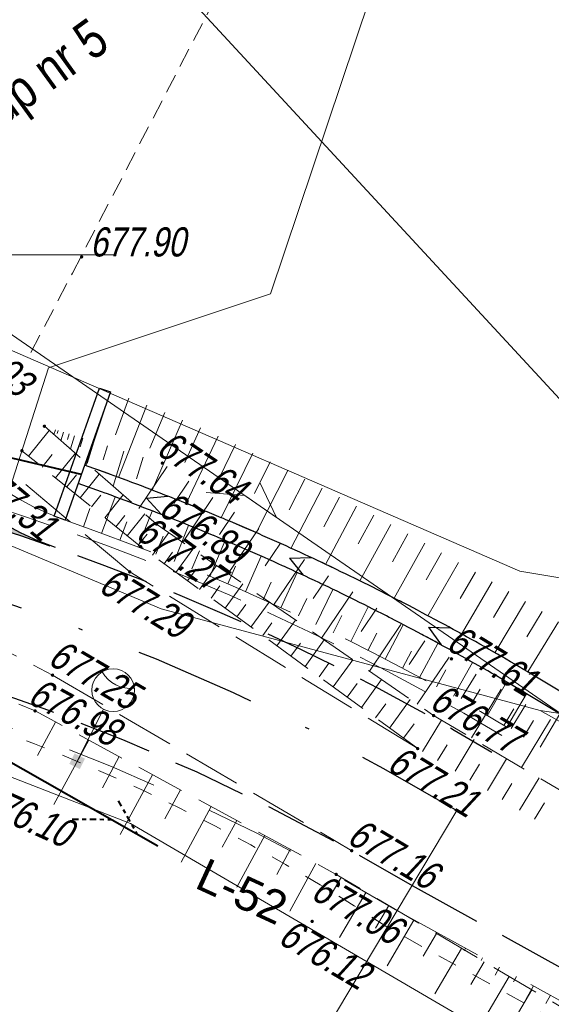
# Model space of a CAD drawing. Header units: metres. Extents: x 7168 to 12828, y 1523 to 3619.
# Tile 45 of 133: x 8765 to 8778, y 3457 to 3483. Entities that reach past the tile are written whole.
import ezdxf
from ezdxf.enums import TextEntityAlignment as Align

# ---------------------------------------------------------------- set-up
doc = ezdxf.new("R2010")
doc.units = ezdxf.units.M
for name, pattern in [('( Dashed )', [0.75, 0.5, -0.25]), ('0.5_0.5', [1, 0.5, -0.5]), ('2', [0.9, 0.6, -0.3]), ('BUBZ01-500', [1.75, 1.25, -0.5]), ('DGN Style 2', [3.921133, 2.35268, -1.568453]), ('DGN Style 3', [2.649063, 1.892188, -0.756875]), ('DGN Style 4', [6.277735, 3.136907, -1.568453, 0.003921, -1.568453]), ('KTJZ01-500', [2, 1.5, -0.5])]:
    doc.linetypes.add(name, pattern=pattern)
for name, color, linetype, lineweight in [('1_opis remont rowy', 5, 'Continuous', 0), ('1_trasa', 1, 'DGN Style 4', 30), ('1_trasa opis', 1, 'Continuous', 0), ('219-działka ewidencyjna', 7, 'Continuous', 0), ('2_krawedz jezdni', 7, 'DGN Style 3', 30), ('2_krawedz pobocza', 7, 'DGN Style 2', 13), ('2_krawedz skarpy', 7, 'Continuous', 13), ('3_jezdnia hatch', 8, 'Continuous', 0), ('4_korytka sciekowe', 5, 'Continuous', 13), ('4_przepusty', 5, 'DGN Style 2', 30), ('8_kanał technologiczny', 30, 'Continuous', 40), ('_0', 7, 'Continuous', 0), ('Barcice_PZT telekom ver 1 - telekom', 30, '2', 40), ('BUBZ01', 4, 'Continuous', 0), ('BUBZ01_1', 4, 'Continuous', 0), ('Kabel nn oświetleniowy', 1, 'DGN Style 2', 13), ('KTJZ01', 98, 'Continuous', 0), ('Latarnia drogowa 1', 1, 'Continuous', 13), ('Opisy', 1, 'Continuous', 0), ('RTPW02', 98, 'Continuous', 0), ('SUTP_B - Przewód telekomunikacyjny napowietrzny', 7, 'Continuous', 0), ('telekom', 30, '2', 40), ('Wstawianie ramki sekcyjnej z opisem', 250, 'Continuous', 0)]:
    doc.layers.add(name, color=color, linetype=linetype, lineweight=lineweight)
doc.layers.add('4_deszczowa', color=7, linetype='Continuous', lineweight=30, true_color=0x00a5a5)
doc.styles.add('1 500_1', font='arial.ttf', dxfattribs={"width": 0.8, "height": 1})
doc.styles.add('Opis elektryczny', font='arial.ttf', dxfattribs={"height": 0.85})
doc.styles.get("Standard").update_dxf_attribs({"font": 'arial.ttf'})
doc.styles.add('Style-simplex', font='simplex.shx')

# ---------------------------------------------------------------- blocks, each defined once
blk = doc.blocks.new('RTPW02_1')
at = {"layer": 'RTPW02', "linetype": 'Continuous'}
h = blk.add_hatch(color=256, dxfattribs=at)
edge = h.paths.add_edge_path()
edge.add_arc((0, 0), 0.0045, 0, 360)
blk = doc.blocks.new('LO15')
at = {"layer": 'Latarnia drogowa 1'}
blk.add_line((0, 0), (1.5, 0), dxfattribs=at)
blk.add_circle((2.050888, 0), 0.550888, dxfattribs=at)
at = {"layer": 'Latarnia drogowa 1', "extrusion": (0, 0, -1)}
blk.add_arc((-3.020929, 0), 0.820233, 325.416533, 34.583463, dxfattribs=at)
at = {"layer": 'Latarnia drogowa 1'}
blk.add_solid([(0.150415, 0.150412), (0.150415, -0.149588), (-0.149585, 0.150412), (-0.149585, -0.149588)], dxfattribs=at)

msp = doc.modelspace()

# ---------------------------------------------------------------- hatches: boundary and pattern name
at = {"layer": '3_jezdnia hatch', "true_color": 0xb3fffc}
msp.add_hatch(color=131, dxfattribs=at).paths.add_polyline_path([(8765.596, 3468.937, -0.247108), (8760.522, 3474.395, 0.092435), (8759.249, 3477.038), (8757.069, 3480.007), (8754.248, 3477.936), (8755.089, 3476.79, -0.348709), (8754.995, 3474.305, -0.239394), (8749.973, 3472.229, -0.064912)])

# ---------------------------------------------------------------- linework, layer by layer
at = {"layer": '1_opis remont rowy'}
for p, q in [((8771.135, 3475.473), (8777.595, 3494.715)), ((8765.416, 3473.569), (8771.135, 3475.473))]:
    msp.add_line(p, q, dxfattribs=at)
at = {"layer": '1_opis remont rowy', "flags": 128}
msp.add_lwpolyline([(8763.552, 3467.779), (8765.416, 3473.569)], dxfattribs=at)
at = {"layer": '1_trasa', "color": 2, "linetype": 'Continuous', "lineweight": 0}
msp.add_line((8749.984, 3474.575), (8766.26, 3470.824), dxfattribs=at)
at = {"layer": '1_trasa', "extrusion": (0, 0, -1)}
msp.add_arc((-8745.16, 3410.667), 60, 87.76398, 120.86416, dxfattribs=at)
at = {"layer": '1_trasa opis', "flags": 128}
msp.add_lwpolyline([(8775.941, 3462.17), (8760.55, 3436.419)], dxfattribs=at)
at = {"layer": '219-działka ewidencyjna', "color": 3, "linetype": 'Continuous', "lineweight": 13, "true_color": 0x00ff00, "flags": 128}
for points in [[(8764.428, 3474.033), (8777.558, 3468.333)], [(8760.358, 3470.703), (8768.318, 3467.363)], [(8777.558, 3468.333), (8801.628, 3464.313)], [(8768.318, 3467.363), (8778.088, 3464.743)], [(8755.178, 3466.633), (8767.528, 3461.833)], [(8808.028, 3447.943), (8778.088, 3464.743)], [(8790.208, 3462.923), (8778.088, 3464.743)], [(8767.528, 3461.833), (8807.428, 3438.533)]]:
    msp.add_lwpolyline(points, dxfattribs=at)
at = {"layer": '2_krawedz jezdni'}
msp.add_line((8774.786, 3460.239), (8787.911, 3452.977), dxfattribs=at)
at = {"layer": '2_krawedz jezdni', "extrusion": (0, 0, -1)}
for centre, radius, start, end in [((-8768.243, 3476.487), 8, 289.3258, 344.8465), ((-8745.16, 3410.667), 61.75, 87.76398, 120.86416), ((-8745.16, 3410.667), 57.75, 87.76398, 120.86416)]:
    msp.add_arc(centre, radius, start, end, dxfattribs=at)
at = {"layer": '2_krawedz pobocza'}
msp.add_line((8774.412, 3459.589), (8787.537, 3452.327), dxfattribs=at)
at = {"layer": '2_krawedz pobocza', "extrusion": (0, 0, -1)}
for centre, radius, start, end in [((-8768.243, 3476.487), 7.25, 289.3258, 344.8465), ((-8745.16, 3410.667), 62.5, 109.32585, 120.86416), ((-8745.16, 3410.667), 57, 87.7515, 120.8767)]:
    msp.add_arc(centre, radius, start, end, dxfattribs=at)
at = {"layer": '2_krawedz skarpy', "extrusion": (0, 0, -1)}
for radius in [64, 63.5]:
    msp.add_arc((-8745.16, 3410.667), radius, 109.32585, 120.86416, dxfattribs=at)
at = {"layer": '3_jezdnia hatch', "color": 30, "linetype": '( Dashed )'}
msp.add_lwpolyline([(8764.96, 3473.964), (8766.029, 3476.006), (8773.667, 3490.669)], dxfattribs=at)
at = {"layer": '4_deszczowa', "color": 136, "linetype": 'DGN Style 4', "lineweight": 40}
msp.add_line((8766.26, 3470.824), (8749.984, 3474.575), dxfattribs=at)
at = {"layer": '4_korytka sciekowe', "linetype": 'Continuous', "lineweight": 30}
for p, q in [((8767.936, 3470.21), (8768.492, 3470.265)), ((8767.936, 3470.21), (8768.314, 3469.798)), ((8771.625, 3468.664), (8772.184, 3468.684)), ((8771.625, 3468.664), (8771.976, 3468.229)), ((8775.209, 3466.891), (8775.533, 3466.434)), ((8775.209, 3466.891), (8775.768, 3466.875)), ((8777.992, 3465.604), (8777.949, 3465.63)), ((8778.808, 3465.116), (8777.993, 3465.604)), ((8777.736, 3465.174), (8777.693, 3465.2)), ((8778.551, 3464.687), (8777.736, 3465.174))]:
    msp.add_line(p, q, dxfattribs=at)
at = {"layer": '4_korytka sciekowe', "linetype": 'Continuous', "lineweight": 30, "flags": 128}
for points in [[(8767.129, 3470.778), (8767.076, 3470.798), (8766.954, 3470.842), (8766.831, 3470.886), (8766.709, 3470.93), (8766.586, 3470.974), (8766.463, 3471.017), (8766.341, 3471.061)], [(8768.066, 3470.428), (8768.052, 3470.433), (8767.93, 3470.48), (8767.808, 3470.526), (8767.686, 3470.572), (8767.565, 3470.617), (8767.443, 3470.663), (8767.32, 3470.708), (8767.198, 3470.753), (8767.129, 3470.778)], [(8766.87, 3470.341), (8766.783, 3470.372), (8766.662, 3470.416), (8766.54, 3470.459), (8766.419, 3470.503), (8766.297, 3470.546), (8766.175, 3470.589)], [(8767.807, 3469.991), (8767.752, 3470.012), (8767.631, 3470.058), (8767.51, 3470.104), (8767.389, 3470.149), (8767.268, 3470.194), (8767.147, 3470.239), (8767.026, 3470.284), (8766.905, 3470.328), (8766.87, 3470.341)], [(8768.997, 3470.062), (8768.9, 3470.101), (8768.779, 3470.149), (8768.658, 3470.197), (8768.537, 3470.245), (8768.416, 3470.292), (8768.295, 3470.339), (8768.173, 3470.386), (8768.066, 3470.428)], [(8768.738, 3469.627), (8768.715, 3469.637), (8768.595, 3469.685), (8768.475, 3469.732), (8768.354, 3469.779), (8768.234, 3469.826), (8768.114, 3469.873), (8767.993, 3469.92), (8767.873, 3469.966), (8767.807, 3469.991)], [(8769.922, 3469.683), (8769.864, 3469.707), (8769.744, 3469.757), (8769.624, 3469.807), (8769.503, 3469.857), (8769.383, 3469.906), (8769.262, 3469.955), (8769.142, 3470.004), (8769.021, 3470.053), (8768.997, 3470.062)], [(8769.664, 3469.249), (8769.552, 3469.295), (8769.433, 3469.345), (8769.313, 3469.394), (8769.194, 3469.443), (8769.074, 3469.492), (8768.954, 3469.54), (8768.835, 3469.589), (8768.738, 3469.627)], [(8770.841, 3469.289), (8770.822, 3469.297), (8770.702, 3469.349), (8770.583, 3469.401), (8770.463, 3469.453), (8770.344, 3469.504), (8770.224, 3469.555), (8770.104, 3469.606), (8769.984, 3469.657), (8769.922, 3469.683)], [(8770.583, 3468.856), (8770.503, 3468.891), (8770.384, 3468.942), (8770.266, 3468.993), (8770.147, 3469.044), (8770.028, 3469.095), (8769.909, 3469.145), (8769.79, 3469.196), (8769.671, 3469.246), (8769.664, 3469.249)], [(8771.754, 3468.88), (8771.654, 3468.926), (8771.535, 3468.98), (8771.417, 3469.033), (8771.298, 3469.086), (8771.179, 3469.139), (8771.06, 3469.192), (8770.941, 3469.245), (8770.841, 3469.289)], [(8771.496, 3468.448), (8771.447, 3468.471), (8771.329, 3468.524), (8771.212, 3468.577), (8771.094, 3468.63), (8770.976, 3468.683), (8770.858, 3468.735), (8770.739, 3468.787), (8770.621, 3468.839), (8770.583, 3468.856)], [(8772.66, 3468.458), (8772.598, 3468.487), (8772.481, 3468.543), (8772.363, 3468.598), (8772.245, 3468.653), (8772.127, 3468.708), (8772.009, 3468.763), (8771.891, 3468.817), (8771.772, 3468.872), (8771.754, 3468.88)], [(8772.403, 3468.026), (8772.384, 3468.035), (8772.267, 3468.09), (8772.15, 3468.145), (8772.033, 3468.2), (8771.916, 3468.255), (8771.799, 3468.309), (8771.682, 3468.363), (8771.564, 3468.417), (8771.496, 3468.448)], [(8773.559, 3468.021), (8773.536, 3468.033), (8773.419, 3468.09), (8773.302, 3468.148), (8773.185, 3468.205), (8773.068, 3468.262), (8772.951, 3468.318), (8772.833, 3468.375), (8772.716, 3468.431), (8772.66, 3468.458)], [(8773.303, 3467.59), (8773.198, 3467.642), (8773.082, 3467.699), (8772.966, 3467.755), (8772.85, 3467.812), (8772.734, 3467.868), (8772.617, 3467.924), (8772.501, 3467.98), (8772.403, 3468.026)], [(8774.452, 3467.57), (8774.35, 3467.623), (8774.234, 3467.682), (8774.118, 3467.741), (8774.001, 3467.8), (8773.885, 3467.859), (8773.769, 3467.917), (8773.652, 3467.975), (8773.559, 3468.021)], [(8774.196, 3467.14), (8774.122, 3467.178), (8774.007, 3467.237), (8773.891, 3467.295), (8773.776, 3467.354), (8773.661, 3467.412), (8773.545, 3467.47), (8773.43, 3467.527), (8773.314, 3467.585), (8773.303, 3467.59)], [(8775.338, 3467.106), (8775.273, 3467.14), (8775.158, 3467.202), (8775.043, 3467.262), (8774.927, 3467.323), (8774.812, 3467.384), (8774.697, 3467.444), (8774.581, 3467.504), (8774.465, 3467.563), (8774.452, 3467.57)], [(8775.081, 3466.676), (8775.037, 3466.699), (8774.923, 3466.76), (8774.809, 3466.82), (8774.695, 3466.88), (8774.58, 3466.94), (8774.466, 3467), (8774.351, 3467.06), (8774.236, 3467.119), (8774.196, 3467.14)], [(8776.216, 3466.627), (8776.188, 3466.643), (8776.074, 3466.706), (8775.96, 3466.769), (8775.845, 3466.831), (8775.731, 3466.894), (8775.617, 3466.956), (8775.502, 3467.017), (8775.387, 3467.079), (8775.338, 3467.106)], [(8775.96, 3466.198), (8775.945, 3466.206), (8775.832, 3466.268), (8775.719, 3466.33), (8775.606, 3466.392), (8775.492, 3466.454), (8775.379, 3466.516), (8775.265, 3466.577), (8775.151, 3466.638), (8775.081, 3466.676)], [(8777.086, 3466.135), (8776.981, 3466.195), (8776.868, 3466.26), (8776.755, 3466.324), (8776.642, 3466.389), (8776.529, 3466.453), (8776.415, 3466.516), (8776.301, 3466.58), (8776.216, 3466.627)], [(8776.83, 3465.706), (8776.733, 3465.762), (8776.621, 3465.826), (8776.508, 3465.89), (8776.396, 3465.953), (8776.283, 3466.017), (8776.171, 3466.08), (8776.058, 3466.143), (8775.96, 3466.198)], [(8777.949, 3465.63), (8777.881, 3465.67), (8777.769, 3465.737), (8777.657, 3465.803), (8777.545, 3465.869), (8777.432, 3465.935), (8777.32, 3466), (8777.207, 3466.066), (8777.094, 3466.131), (8777.086, 3466.135)], [(8777.693, 3465.2), (8777.625, 3465.241), (8777.514, 3465.307), (8777.403, 3465.372), (8777.292, 3465.438), (8777.18, 3465.503), (8777.068, 3465.568), (8776.957, 3465.633), (8776.845, 3465.697), (8776.83, 3465.706)]]:
    msp.add_lwpolyline(points, dxfattribs=at)
at = {"layer": '4_przepusty', "color": 7, "linetype": 'Continuous', "flags": 128}
msp.add_lwpolyline([(8766.725, 3473.046), (8767.008, 3472.946), (8765.844, 3469.645), (8765.561, 3469.745), (8766.725, 3473.046)], close=True, dxfattribs=at)
at = {"layer": '8_kanał technologiczny', "color": 30, "linetype": 'DGN Style 3', "lineweight": 13, "extrusion": (0, 0, -1)}
msp.add_arc((-8745.16, 3410.667), 62.25, 87.76398, 120.86416, dxfattribs=at)
at = {"layer": '_0', "color": 7, "linetype": 'Continuous', "lineweight": 0}
for p, q in [((8766.26, 3470.824), (8750.471, 3474.463)), ((8775.724, 3458.862), (8775.725, 3458.862)), ((8776.162, 3458.62), (8776.124, 3458.551)), ((8776.562, 3458.309), (8776.6, 3458.378)), ((8777.037, 3458.136), (8776.921, 3457.926)), ((8777.397, 3457.753), (8777.475, 3457.894)), ((8777.912, 3457.652), (8777.716, 3457.298)), ((8778.231, 3457.195), (8778.35, 3457.41))]:
    msp.add_line(p, q, dxfattribs=at)
at = {"layer": '_0', "color": 7, "linetype": 'Continuous', "lineweight": 13}
for p, q in [((8767.008, 3472.946), (8766.379, 3471.047)), ((8767.137, 3471.839), (8767.481, 3472.782)), ((8767.948, 3472.603), (8767.219, 3470.74)), ((8768.029, 3471.501), (8768.412, 3472.418)), ((8768.87, 3472.218), (8768.084, 3470.418)), ((8768.929, 3471.13), (8769.329, 3472.018)), ((8769.782, 3471.808), (8768.963, 3470.072)), ((8769.821, 3470.743), (8770.233, 3471.592)), ((8770.682, 3471.371), (8769.862, 3469.703)), ((8770.724, 3470.33), (8771.13, 3471.15)), ((8771.578, 3470.927), (8770.766, 3469.321)), ((8771.618, 3469.909), (8772.022, 3470.698)), ((8766.783, 3469.302), (8767.129, 3470.241)), ((8772.467, 3470.469), (8771.662, 3468.917)), ((8772.513, 3469.476), (8772.911, 3470.24)), ((8773.354, 3470.007), (8772.556, 3468.503)), ((8766.483, 3469.944), (8766.314, 3469.474)), ((8767.719, 3468.95), (8768.085, 3469.88)), ((8773.395, 3469.031), (8773.795, 3469.772)), ((8767.43, 3469.599), (8767.253, 3469.131)), ((8768.65, 3468.583), (8769.024, 3469.51)), ((8774.234, 3469.532), (8773.436, 3468.078)), ((8768.369, 3469.231), (8768.184, 3468.766)), ((8774.277, 3468.575), (8774.672, 3469.291)), ((8769.572, 3468.197), (8769.963, 3469.118)), ((8775.11, 3469.051), (8774.32, 3467.633)), ((8769.305, 3468.853), (8769.111, 3468.392)), ((8775.149, 3468.107), (8775.545, 3468.805)), ((8770.49, 3467.801), (8770.898, 3468.714)), ((8775.98, 3468.557), (8775.193, 3467.182)), ((8770.23, 3468.461), (8770.032, 3468.002)), ((8771.401, 3467.388), (8771.818, 3468.297)), ((8776.021, 3467.626), (8776.414, 3468.309)), ((8771.152, 3468.05), (8770.946, 3467.595)), ((8776.846, 3468.058), (8776.059, 3466.709)), ((8772.304, 3466.959), (8772.739, 3467.86)), ((8776.883, 3467.139), (8777.277, 3467.805)), ((8772.068, 3467.629), (8771.854, 3467.177)), ((8777.707, 3467.548), (8776.916, 3466.228)), ((8773.203, 3466.521), (8773.652, 3467.414)), ((8777.738, 3466.637), (8778.135, 3467.291)), ((8772.974, 3467.191), (8772.754, 3466.742)), ((8774.092, 3466.063), (8774.551, 3466.951)), ((8778.561, 3467.029), (8777.766, 3465.736)), ((8773.875, 3466.737), (8773.647, 3466.292)), ((8774.974, 3465.592), (8775.451, 3466.471)), ((8774.77, 3466.274), (8774.536, 3465.833)), ((8775.851, 3465.112), (8776.342, 3465.983)), ((8775.655, 3465.79), (8775.413, 3465.352)), ((8776.716, 3464.61), (8777.221, 3465.474)), ((8776.535, 3465.293), (8776.284, 3464.861)), ((8777.223, 3464.316), (8777.736, 3465.174)), ((8777.405, 3464.789), (8777.149, 3464.359)), ((8778.081, 3463.803), (8778.594, 3464.661)), ((8777.909, 3464.489), (8777.652, 3464.06))]:
    msp.add_line(p, q, dxfattribs=at)
at = {"layer": '_0', "color": 7, "linetype": 'Continuous', "lineweight": 0, "flags": 128}
msp.add_lwpolyline([(8775.941, 3462.17), (8775.889, 3462.084)], dxfattribs=at)
at = {"layer": 'BUBZ01', "linetype": 'BUBZ01-500', "lineweight": 13, "flags": 128}
for points in [[(8807.938, 3445.663), (8799.278, 3450.413), (8791.998, 3454.783), (8775.338, 3464.613), (8768.198, 3469.543), (8765.308, 3472.063)], [(8774.928, 3463.763), (8767.788, 3468.963), (8764.728, 3471.433)], [(8749.428, 3468.143), (8755.698, 3467.883), (8759.678, 3467.023), (8765.068, 3464.733), (8772.828, 3460.523), (8789.628, 3450.623)]]:
    msp.add_lwpolyline(points, dxfattribs=at)
at = {"layer": 'BUBZ01_1', "linetype": 'Continuous', "lineweight": 13}
for p, q in [((8765.434, 3471.953), (8764.901, 3471.293)), ((8765.552, 3471.85), (8765.591, 3471.974)), ((8765.637, 3471.874), (8765.662, 3471.952)), ((8765.735, 3471.69), (8765.803, 3471.908)), ((8765.901, 3471.724), (8765.944, 3471.864)), ((8765.979, 3471.478), (8766.086, 3471.819)), ((8766.23, 3471.536), (8766.298, 3471.753)), ((8766.406, 3471.105), (8766.581, 3471.665)), ((8766.822, 3471.197), (8766.934, 3471.554)), ((8765.509, 3471.336), (8765.248, 3471.013)), ((8766.106, 3471.367), (8765.594, 3470.733)), ((8767.077, 3470.52), (8767.358, 3471.422)), ((8767.678, 3470.708), (8767.853, 3471.267)), ((8767.738, 3469.943), (8768.472, 3471.029)), ((8766.134, 3470.812), (8765.883, 3470.5)), ((8766.721, 3470.83), (8766.229, 3470.221)), ((8768.643, 3470.077), (8769.031, 3470.651)), ((8766.759, 3470.287), (8766.518, 3469.988)), ((8767.337, 3470.294), (8766.864, 3469.708)), ((8768.872, 3469.077), (8769.652, 3470.231)), ((8767.385, 3469.762), (8767.153, 3469.475)), ((8767.896, 3469.806), (8767.442, 3469.242)), ((8769.819, 3469.273), (8770.211, 3469.853)), ((8767.953, 3469.285), (8767.73, 3469.009)), ((8768.514, 3469.324), (8768.091, 3468.742)), ((8770.044, 3468.268), (8770.831, 3469.433)), ((8770.995, 3468.47), (8771.39, 3469.055)), ((8768.608, 3468.817), (8768.393, 3468.522)), ((8769.131, 3468.899), (8768.696, 3468.301)), ((8769.747, 3468.473), (8769.301, 3467.861)), ((8771.216, 3467.459), (8772.011, 3468.635)), ((8769.219, 3468.384), (8768.998, 3468.081)), ((8772.232, 3467.624), (8772.632, 3468.215)), ((8770.425, 3468.005), (8769.966, 3467.376)), ((8769.829, 3467.95), (8769.603, 3467.64)), ((8772.449, 3466.607), (8773.253, 3467.795)), ((8770.501, 3467.474), (8770.269, 3467.156)), ((8771.102, 3467.537), (8770.632, 3466.891)), ((8773.47, 3466.778), (8773.874, 3467.375)), ((8771.173, 3466.998), (8770.935, 3466.671)), ((8771.78, 3467.069), (8771.298, 3466.407)), ((8773.683, 3465.755), (8774.494, 3466.955)), ((8771.905, 3466.478), (8771.661, 3466.142)), ((8772.52, 3466.559), (8772.024, 3465.878)), ((8774.708, 3465.932), (8775.115, 3466.535)), ((8772.638, 3465.958), (8772.387, 3465.613)), ((8773.259, 3466.048), (8772.75, 3465.349)), ((8774.917, 3464.903), (8775.736, 3466.115)), ((8776.051, 3465.051), (8776.437, 3465.682)), ((8773.371, 3465.439), (8773.113, 3465.085)), ((8773.998, 3465.538), (8773.476, 3464.82)), ((8776.311, 3464.039), (8777.076, 3465.291)), ((8774.104, 3464.919), (8773.839, 3464.556)), ((8774.738, 3465.027), (8774.202, 3464.291)), ((8777.335, 3464.28), (8777.715, 3464.901)), ((8765.128, 3463.587), (8765.594, 3464.447)), ((8775.543, 3464.492), (8775.056, 3463.685)), ((8777.601, 3463.277), (8778.354, 3464.51)), ((8774.836, 3464.399), (8774.565, 3464.027)), ((8765.55, 3462.325), (8766.449, 3463.983)), ((8776.381, 3463.997), (8775.89, 3463.182)), ((8775.685, 3463.858), (8775.441, 3463.453)), ((8766.804, 3462.755), (8767.238, 3463.555)), ((8777.219, 3463.503), (8776.723, 3462.68)), ((8776.521, 3463.36), (8776.274, 3462.95)), ((8767.258, 3461.552), (8768.093, 3463.091)), ((8778.058, 3463.008), (8777.556, 3462.177)), ((8768.413, 3461.955), (8768.817, 3462.699)), ((8777.357, 3462.861), (8777.108, 3462.448)), ((8768.83, 3460.841), (8769.606, 3462.271)), ((8778.193, 3462.362), (8777.941, 3461.945)), ((8769.888, 3461.223), (8770.263, 3461.914)), ((8770.265, 3460.192), (8770.987, 3461.521)), ((8771.297, 3460.524), (8771.644, 3461.165)), ((8771.632, 3459.573), (8772.302, 3460.808)), ((8772.613, 3459.862), (8772.957, 3460.446)), ((8772.914, 3458.896), (8773.604, 3460.066)), ((8773.84, 3459.138), (8774.185, 3459.723)), ((8774.141, 3458.172), (8774.831, 3459.342)), ((8775.068, 3458.414), (8775.413, 3458.999)), ((8775.369, 3457.447), (8776.059, 3458.619)), ((8776.295, 3457.69), (8776.64, 3458.276)), ((8776.596, 3456.723), (8777.287, 3457.895)), ((8777.523, 3456.966), (8777.868, 3457.553))]:
    msp.add_line(p, q, dxfattribs=at)
at = {"layer": 'Kabel nn oświetleniowy', "linetype": '0.5_0.5'}
msp.add_line((8787.288, 3451.893), (8774.163, 3459.155), dxfattribs=at)
msp.add_arc((8747.045, 3418.054), 49.241, 56.5838, 94.788, dxfattribs=at)
at = {"layer": 'KTJZ01', "linetype": 'KTJZ01-500'}
for points in [[(8774.928, 3463.763), (8767.508, 3468.313), (8764.358, 3470.953), (8760.688, 3474.333), (8757.938, 3477.853), (8755.298, 3481.853), (8751.578, 3487.993), (8748.218, 3493.693)], [(8682.488, 3466.983), (8698.608, 3467.213), (8704.348, 3467.273), (8710.108, 3467.293), (8722.498, 3467.593), (8738.718, 3468.303), (8749.398, 3468.743), (8755.788, 3468.663), (8759.668, 3468.033), (8763.258, 3466.833), (8765.518, 3465.653), (8773.228, 3461.133)]]:
    msp.add_lwpolyline(points, dxfattribs=at)
at = {"layer": 'SUTP_B - Przewód telekomunikacyjny napowietrzny', "color": 30, "linetype": 'Continuous', "lineweight": 13, "flags": 128}
for points in [[(8799.278, 3450.413), (8761.048, 3491.713), (8724.928, 3487.103)], [(8724.928, 3487.103), (8761.208, 3476.663), (8799.278, 3450.413)], [(8769.473, 3470.356), (8770.47, 3470.276), (8771.293, 3469.709), (8770.864, 3470.612)]]:
    msp.add_lwpolyline(points, dxfattribs=at)
at = {"layer": 'telekom', "linetype": 'Continuous', "ltscale": 0.05, "flags": 128}
msp.add_lwpolyline([(8768.228, 3461.25), (8763.578, 3463.897)], dxfattribs=at)
at = {"layer": 'telekom', "linetype": 'DGN Style 4', "ltscale": 0.05}
for points in [[(8767.21, 3462.421), (8767.701, 3461.55)], [(8766.026, 3461.949), (8767.015, 3461.939)]]:
    msp.add_lwpolyline(points, dxfattribs=at)
at = {"layer": 'Wstawianie ramki sekcyjnej z opisem', "color": 0}
msp.add_line((8762.138, 3476.473), (8767.138, 3476.473), dxfattribs=at)
msp.add_line((8762.138, 3476.473), (8767.138, 3476.473), dxfattribs=at)
msp.add_line((8762.138, 3476.473), (8767.138, 3476.473), dxfattribs=at)
msp.add_line((8762.138, 3476.473), (8767.138, 3476.473), dxfattribs=at)

# ---------------------------------------------------------------- block references
at = {"layer": 'Latarnia drogowa 1', "rotation": 63.14064340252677}
msp.add_blockref('LO15', (8766.153, 3463.437), dxfattribs=at)
at = {"layer": 'RTPW02', "linetype": 'Continuous', "xscale": 10, "yscale": 10, "zscale": 10}
for p in [(8766.268, 3476.423), (8765.308, 3472.063), (8764.728, 3471.433), (8768.348, 3471.113), (8768.198, 3469.543), (8767.788, 3468.963), (8767.508, 3468.313), (8775.798, 3466.073), (8765.518, 3465.653), (8765.068, 3464.733), (8775.338, 3464.613), (8774.928, 3463.763), (8773.228, 3461.133), (8772.828, 3460.523), (8772.208, 3459.313)]:
    msp.add_blockref('RTPW02_1', p, dxfattribs=at)

# ---------------------------------------------------------------- texts
at = {"layer": '_0', "color": 30, "linetype": 'Continuous', "lineweight": 0, "style": 'Style-simplex'}
msp.add_text('+', height=0.001, rotation=347.0204, dxfattribs=at).set_placement((8766.26, 3470.824), align=Align.MIDDLE_CENTER)
at = {"layer": 'Barcice_PZT telekom ver 1 - telekom', "insert": (8761.073, 3478.728), "char_height": 1, "width": 9.68102, "attachment_point": 1, "rotation": 35.9056, "style": '1 500_1'}
msp.add_mtext('\\H1x;\\W0.8;istn. słup nr 5', dxfattribs=at)
at = {"layer": 'Opisy', "style": 'Opis elektryczny'}
msp.add_text('L-52', height=0.85, rotation=335.2937, dxfattribs=at).set_placement((8769.146, 3460.195))
at = {"layer": 'RTPW02', "linetype": 'Continuous', "insert": (8766.268, 3476.423), "char_height": 0.75, "attachment_point": 7, "line_spacing_factor": 0.72}
msp.add_mtext('\\FKRENTZ_1250;\\Q12;\\H1x;\\W0.8; 677.90', dxfattribs=at)
at = {"layer": 'RTPW02', "linetype": 'Continuous', "char_height": 0.75, "attachment_point": 7, "line_spacing_factor": 0.72}
for s, insert, rotation in [('\\FKRENTZ_1250;\\Q12;\\H1x;\\W0.8; 677.03', (8762.576, 3474.529), 318.9125), ('\\FKRENTZ_1250;\\Q12;\\H1x;\\W0.8; 677.64', (8767.962, 3471.499), 325.9213), ('\\FKRENTZ_1250;\\Q12;\\H1x;\\W0.8; 677.31', (8763.17, 3470.774), 320.0338), ('\\FKRENTZ_1250;\\Q12;\\H1x;\\W0.8; 676.89', (8768.02, 3469.944), 325.3758), ('\\FKRENTZ_1250;\\Q12;\\H1x;\\W0.8; 677.27', (8767.432, 3469.334), 323.9345), ('\\FKRENTZ_1250;\\Q12;\\H1x;\\W0.8; 677.29', (8766.469, 3467.941), 328.4831), ('\\FKRENTZ_1250;\\Q12;\\H1x;\\W0.8; 677.61', (8775.427, 3466.459), 328.5691), ('\\FKRENTZ_1250;\\Q12;\\H1x;\\W0.8; 677.25', (8765.162, 3466.068), 329.619), ('\\FKRENTZ_1250;\\Q12;\\H1x;\\W0.8; 676.98', (8764.638, 3465.059), 331.519), ('\\FKRENTZ_1250;\\Q12;\\H1x;\\W0.8; 676.77', (8774.997, 3464.939), 329.4579), ('\\FKRENTZ_1250;\\Q12;\\H1x;\\W0.8; 677.21', (8773.901, 3463.342), 328.8978), ('\\FKRENTZ_1250;\\Q12;\\H1x;\\W0.8; 676.10', (8763.374, 3462.283), 335.656), ('\\FKRENTZ_1250;\\Q12;\\H1x;\\W0.8; 677.16', (8772.87, 3461.467), 329.1422), ('\\FKRENTZ_1250;\\Q12;\\H1x;\\W0.8; 677.06', (8771.937, 3460.032), 329.4898), ('\\FKRENTZ_1250;\\Q12;\\H1x;\\W0.8; 676.12', (8771.095, 3458.882), 329.4553)]:
    msp.add_mtext(s, dxfattribs=dict(at, insert=insert, rotation=rotation))

doc.saveas('drawing.dxf')
